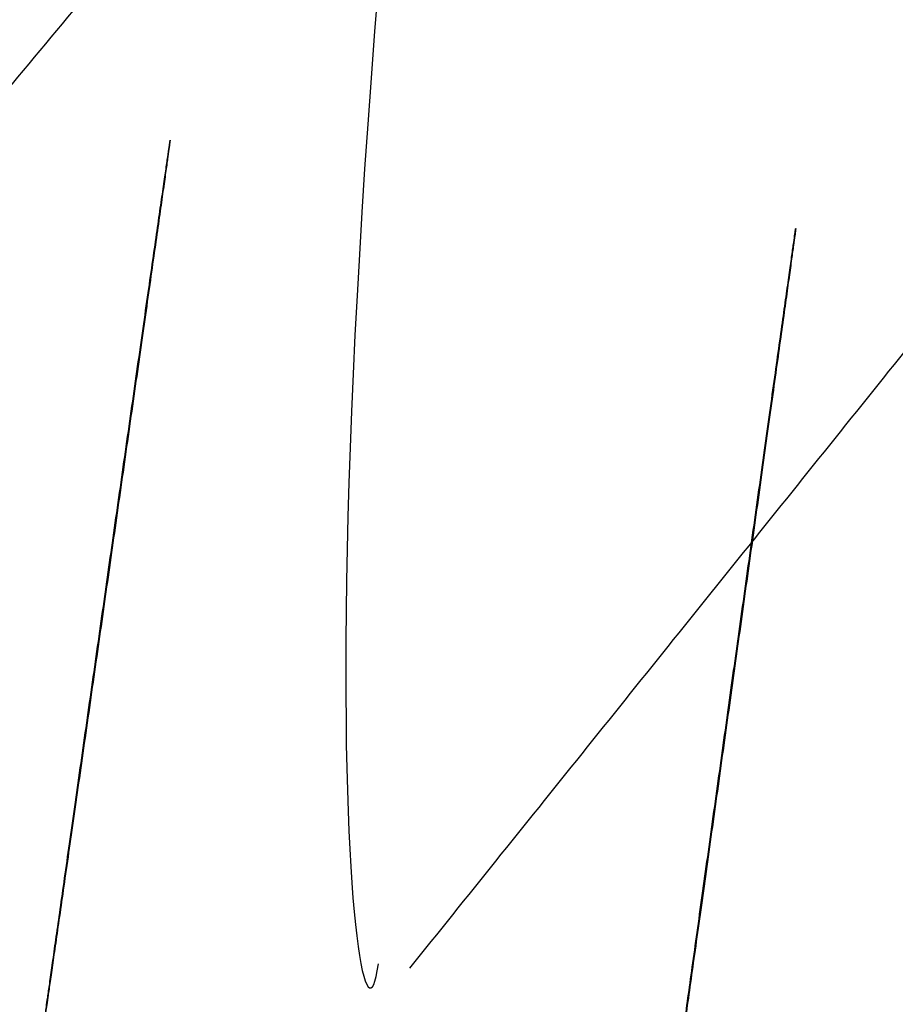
# Model space of a CAD drawing. Header units: millimetres. Extents: x -418 to 440, y -273 to 486.
# Tile 36 of 256: x -270.43 to -262.49, y -252.22 to -243.3. Entities that reach past the tile are written whole.
import ezdxf

# ---------------------------------------------------------------- set-up
doc = ezdxf.new("R2010")
doc.units = ezdxf.units.MM
doc.layers.add('mousse 2', color=7, linetype='Continuous', true_color=0x616161)

msp = doc.modelspace()

# ---------------------------------------------------------------- linework, layer by layer
at = {"layer": 'mousse 2'}
for points, degree in [([(-282.9867, -249.5513, 345.0965), (-276.3811, -241.8677, 247.3113), (-269.7755, -234.1841, 149.5262)], 2), ([(-280.6953, -249.9044, 345.0957), (-274.1401, -242.2041, 247.3233), (-267.5849, -234.5039, 149.5509)], 2), ([(-266.207, -234.4742, 385.6094), (-268.0812, -247.6876, 377.2633), (-267.3803, -253.2843, 361.584), (-267.179, -251.8526, 345.0956)], 3), ([(-278.392, -250.243, 345.0956), (-271.8887, -242.5291, 247.323), (-265.3854, -234.8153, 149.5504)], 2), ([(-276.0918, -250.5785, 345.0956), (-269.6405, -242.8511, 247.3229), (-263.1892, -235.1238, 149.5502)], 2), ([(-266.8945, -251.8926, 345.0956), (-260.6466, -244.1131, 247.3226), (-254.3986, -236.3336, 149.5496)], 2)]:
    msp.add_open_spline(points, degree=degree, dxfattribs=at)
for points in [[(-269.6299, -248.3479, 364.4043), (-269.0641, -244.3881, 364.4043), (-269.0664, -244.3878, 368.4043), (-269.0687, -244.3875, 372.4043), (-269.6345, -248.3473, 372.4043), (-270.2002, -252.3071, 372.4043), (-270.1979, -252.3074, 368.4043), (-270.1957, -252.3077, 364.4043), (-269.6299, -248.3479, 364.4043)], [(-263.9474, -249.1516, 364.4082), (-263.3933, -245.1902, 364.4082), (-263.3957, -245.1898, 368.4082), (-263.3981, -245.1895, 372.4082), (-263.9522, -249.1509, 372.4082), (-264.5063, -253.1124, 372.4082), (-264.5039, -253.1127, 368.4082), (-264.5015, -253.1131, 364.4082), (-263.9474, -249.1516, 364.4082)]]:
    msp.add_rational_spline(points, [1, 0.707106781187, 1, 0.707106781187, 1, 0.707106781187, 1, 0.707106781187, 1], degree=2, knots=[0, 0, 0, 6.283185, 6.283185, 12.566371, 12.566371, 18.849556, 18.849556, 25.132741, 25.132741, 25.132741], dxfattribs=at)

doc.saveas('drawing.dxf')
